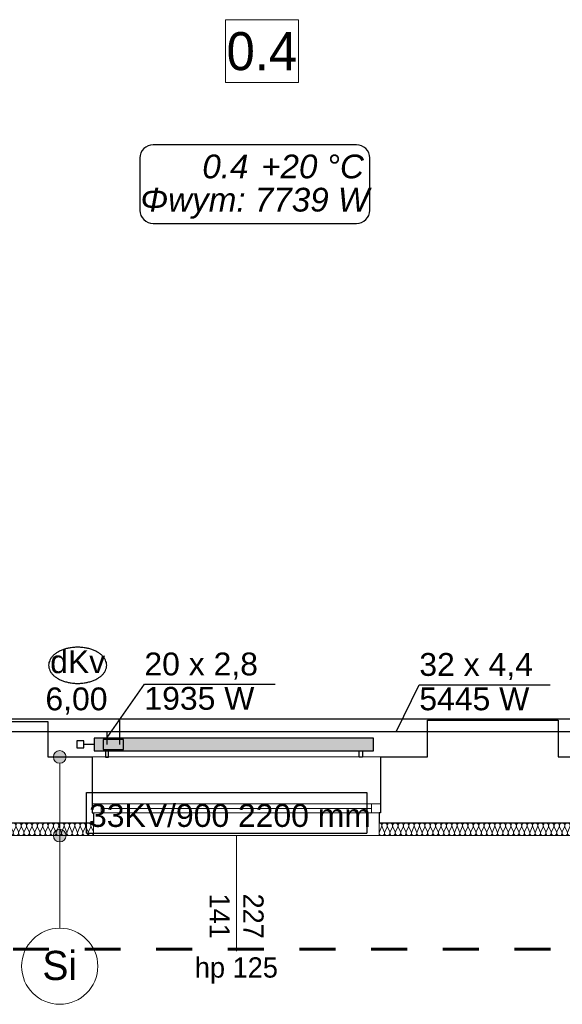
# Model space of a CAD drawing. Extents: x -497945 to -454853, y -17656 to 94650.
# Tile 15 of 62: x -482562 to -478287, y 27035 to 34796. Entities that reach past the tile are written whole.
import ezdxf
from ezdxf.lldxf.tags import DXFTag

# ---------------------------------------------------------------- set-up
doc = ezdxf.new("R2010")
doc.units = 0
doc.header["$MEASUREMENT"] = 0
doc.set_wipeout_variables(frame=1)
doc.linetypes.add('Dashed', pattern=[564.444447, 282.222223, -282.222223])
doc.layers.get('0').update_dxf_attribs({"color": 252})
for name, color, linetype in [('Arch opisy', 252, 'Continuous'), ('Inwent Izolacje', 252, 'Continuous'), ('IS_Text_Armatury_podłączeniowej_grz._dolnozas.', 7, 'Continuous'), ('IS_Text_Armatury_Therm', 7, 'Continuous'), ('IS_Text_Konstrukcji', 7, 'Continuous'), ('IS_Text_Odbiornikow_Therm', 7, 'Continuous')]:
    doc.layers.add(name, color=color, linetype=linetype)
for name, color, linetype, lineweight in [('Arch opisy_Nr_Pióra__1', 252, 'Continuous', 25), ('Arch opisy_Nr_Pióra__21', 252, 'Continuous', 9), ('Inwent Izolacje_Nr_Pióra__2', 252, 'Continuous', 13), ('INWENT OPISY_Nr_Pióra__21', 252, 'Continuous', 9), ('INWENT. OKNA_Nr_Pióra__21', 252, 'Continuous', 9), ('INWENT. OKNA_Nr_Pióra__5', 252, 'Continuous', 13), ('INWENT.ŚCIANY_Nr_Pióra__1', 252, 'Continuous', 25), ('INWENT.ŚCIANY_Nr_Pióra__20', 252, 'Continuous', 60), ('INWENT.ŚCIANY_Nr_Pióra__21', 252, 'Continuous', 9), ('INWENT.ŚCIANY_Nr_Pióra__3', 252, 'Continuous', 13)]:
    doc.layers.add(name, color=color, linetype=linetype, lineweight=lineweight)
for name, color, linetype, true_color in [('IS_Armatura_podłączeniowa_grz._dolnozas.', 7, 'SOLID', 0x000000), ('IS_Armatura_Therm', 7, 'SOLID', 0x000000), ('IS_Grafika', 7, 'SOLID', 0x000000), ('IS_Grzejniki_Plan_rzut', 7, 'SOLID', 0x000000), ('IS_Opisy_działek_Therm', 7, 'SOLID', 0x000000), ('IS_Powrót', 5, 'DASH', 0x0000ff), ('IS_Zasilanie', 1, 'SOLID', 0xff0000)]:
    doc.layers.add(name, color=color, linetype=linetype, true_color=true_color)
doc.styles.add('GENERATED_STYLE_3', font='txt')
doc.styles.add('GENERATED_STYLE_5', font='txt')
doc.styles.get("Standard").update_dxf_attribs({"font": 'txt', "bigfont": 'BIGFONT.SHX'})
tags = doc.linetypes.add('DASH', pattern=[15, 10, -5]).pattern_tags.tags
tags[6:7] = [DXFTag(74, 4), DXFTag(75, 0), DXFTag(340, '0'), DXFTag(46, 0.0), DXFTag(50, 0.0), DXFTag(44, 0.0), DXFTag(45, 0.0)]
tags[4:5] = [DXFTag(74, 4), DXFTag(75, 0), DXFTag(340, '0'), DXFTag(46, 0.0), DXFTag(50, 0.0), DXFTag(44, 0.0), DXFTag(45, 0.0)]
tags = doc.linetypes.add('SOLID', pattern=[10, 10, 0]).pattern_tags.tags
tags[6:7] = [DXFTag(74, 4), DXFTag(75, 0), DXFTag(340, '0'), DXFTag(46, 0.0), DXFTag(50, 0.0), DXFTag(44, 0.0), DXFTag(45, 0.0)]
tags[4:5] = [DXFTag(74, 4), DXFTag(75, 0), DXFTag(340, '0'), DXFTag(46, 0.0), DXFTag(50, 0.0), DXFTag(44, 0.0), DXFTag(45, 0.0)]

# ---------------------------------------------------------------- blocks, each defined once
blk = doc.blocks.new('Izolacja cieplna 14_156', base_point=(-477950.2, 28464.5))
at = {"layer": 'Inwent Izolacje_Nr_Pióra__2', "linetype": 'Continuous'}
for p, q in [((-479710.8, 28434.7), (-479728.4, 28394.3)), ((-479689.6, 28394.3), (-479707.2, 28434.7)), ((-479668.4, 28434.7), (-479686, 28394.3)), ((-479647.2, 28394.3), (-479664.8, 28434.7)), ((-479626, 28434.7), (-479643.6, 28394.3)), ((-479604.8, 28394.3), (-479622.5, 28434.7)), ((-479583.6, 28434.7), (-479601.3, 28394.3)), ((-479562.4, 28394.3), (-479580.1, 28434.7)), ((-479541.3, 28434.7), (-479558.9, 28394.3)), ((-479520.1, 28394.3), (-479537.7, 28434.7)), ((-479498.9, 28434.7), (-479516.5, 28394.3)), ((-479477.7, 28394.3), (-479495.3, 28434.7)), ((-479456.5, 28434.7), (-479474.1, 28394.3)), ((-479435.3, 28394.3), (-479452.9, 28434.7)), ((-479414.1, 28434.7), (-479431.7, 28394.3)), ((-479392.9, 28394.3), (-479410.5, 28434.7)), ((-479371.7, 28434.7), (-479389.4, 28394.3)), ((-479350.5, 28394.3), (-479368.2, 28434.7)), ((-479329.3, 28434.7), (-479347, 28394.3)), ((-479308.2, 28394.3), (-479325.8, 28434.7)), ((-479287, 28434.7), (-479304.6, 28394.3)), ((-479265.8, 28394.3), (-479283.4, 28434.7)), ((-479244.6, 28434.7), (-479262.2, 28394.3)), ((-479223.4, 28394.3), (-479241, 28434.7)), ((-479202.2, 28434.7), (-479219.8, 28394.3)), ((-479181, 28394.3), (-479198.6, 28434.7)), ((-479159.8, 28434.7), (-479177.5, 28394.3)), ((-479138.6, 28394.3), (-479156.3, 28434.7)), ((-479117.4, 28434.7), (-479135.1, 28394.3)), ((-479096.3, 28394.3), (-479113.9, 28434.7)), ((-479075.1, 28434.7), (-479092.7, 28394.3)), ((-479053.9, 28394.3), (-479071.5, 28434.7)), ((-479032.7, 28434.7), (-479050.3, 28394.3)), ((-479011.5, 28394.3), (-479029.1, 28434.7)), ((-478990.3, 28434.7), (-479007.9, 28394.3)), ((-478969.1, 28394.3), (-478986.7, 28434.7)), ((-478947.9, 28434.7), (-478965.5, 28394.3)), ((-478926.7, 28394.3), (-478944.4, 28434.7)), ((-478905.5, 28434.7), (-478923.2, 28394.3)), ((-478884.3, 28394.3), (-478902, 28434.7)), ((-478863.2, 28434.7), (-478880.8, 28394.3)), ((-478842, 28394.3), (-478859.6, 28434.7)), ((-478820.8, 28434.7), (-478838.4, 28394.3)), ((-478799.6, 28394.3), (-478817.2, 28434.7)), ((-478778.4, 28434.7), (-478796, 28394.3)), ((-478757.2, 28394.3), (-478774.8, 28434.7)), ((-478736, 28434.7), (-478753.6, 28394.3)), ((-478714.8, 28394.3), (-478732.5, 28434.7)), ((-478693.6, 28434.7), (-478711.3, 28394.3)), ((-478672.4, 28394.3), (-478690.1, 28434.7)), ((-478651.3, 28434.7), (-478668.9, 28394.3)), ((-478630.1, 28394.3), (-478647.7, 28434.7)), ((-478608.9, 28434.7), (-478626.5, 28394.3)), ((-478587.7, 28394.3), (-478605.3, 28434.7)), ((-478566.5, 28434.7), (-478584.1, 28394.3)), ((-478545.3, 28394.3), (-478562.9, 28434.7)), ((-478524.1, 28434.7), (-478541.7, 28394.3)), ((-478502.9, 28394.3), (-478520.5, 28434.7)), ((-478481.7, 28434.7), (-478499.4, 28394.3)), ((-478460.5, 28394.3), (-478478.2, 28434.7)), ((-478439.3, 28434.7), (-478457, 28394.3)), ((-478418.2, 28394.3), (-478435.8, 28434.7)), ((-478397, 28434.7), (-478414.6, 28394.3)), ((-478375.8, 28394.3), (-478393.4, 28434.7)), ((-478354.6, 28434.7), (-478372.2, 28394.3)), ((-478333.4, 28394.3), (-478351, 28434.7)), ((-478312.2, 28434.7), (-478329.8, 28394.3)), ((-478291, 28394.3), (-478308.6, 28434.7)), ((-478269.8, 28434.7), (-478287.5, 28394.3)), ((-478248.6, 28394.3), (-478266.3, 28434.7)), ((-478227.4, 28434.7), (-478245.1, 28394.3)), ((-478206.3, 28394.3), (-478223.9, 28434.7)), ((-478185.1, 28434.7), (-478202.7, 28394.3)), ((-478163.9, 28394.3), (-478181.5, 28434.7)), ((-478142.7, 28434.7), (-478160.3, 28394.3)), ((-478121.5, 28394.3), (-478139.1, 28434.7)), ((-478100.3, 28434.7), (-478117.9, 28394.3)), ((-478079.1, 28394.3), (-478096.7, 28434.7)), ((-478057.9, 28434.7), (-478075.5, 28394.3)), ((-478036.7, 28394.3), (-478054.4, 28434.7)), ((-478015.5, 28434.7), (-478033.2, 28394.3)), ((-477994.3, 28394.3), (-478012, 28434.7)), ((-477973.2, 28434.7), (-477990.8, 28394.3)), ((-477952, 28394.3), (-477969.6, 28434.7))]:
    blk.add_line(p, q, dxfattribs=at)
for centre, start_param, end_param in [((-479730.2, 28443.3), 1.158004, 3.141593), ((-479687.8, 28443.3), 1.158004, 5.125183), ((-479645.4, 28443.3), 1.158004, 5.125183), ((-479603, 28443.3), 1.158004, 5.125183), ((-479560.7, 28443.3), 1.158004, 5.125183), ((-479518.3, 28443.3), 1.158004, 5.125183), ((-479475.9, 28443.3), 1.158004, 5.125183), ((-479433.5, 28443.3), 1.158004, 5.125183), ((-479391.1, 28443.3), 1.158004, 5.125183), ((-479348.8, 28443.3), 1.158004, 5.125183), ((-479306.4, 28443.3), 1.158004, 5.125183), ((-479264, 28443.3), 1.158004, 5.125183), ((-479221.6, 28443.3), 1.158004, 5.125183), ((-479179.2, 28443.3), 1.158004, 5.125183), ((-479136.9, 28443.3), 1.158004, 5.125183), ((-479094.5, 28443.3), 1.158004, 5.125183), ((-479052.1, 28443.3), 1.158004, 5.125183), ((-479009.7, 28443.3), 1.158004, 5.125183), ((-478967.3, 28443.3), 1.158004, 5.125183), ((-478924.9, 28443.3), 1.158004, 5.125183), ((-478882.6, 28443.3), 1.158004, 5.125183), ((-478840.2, 28443.3), 1.158004, 5.125183), ((-478797.8, 28443.3), 1.158004, 5.125183), ((-478755.4, 28443.3), 1.158004, 5.125183), ((-478713, 28443.3), 1.158004, 5.125183), ((-478670.7, 28443.3), 1.158004, 5.125183), ((-478628.3, 28443.3), 1.158004, 5.125183), ((-478585.9, 28443.3), 1.158004, 5.125183), ((-478543.5, 28443.3), 1.158004, 5.125183), ((-478501.1, 28443.3), 1.158004, 5.125183), ((-478458.8, 28443.3), 1.158004, 5.125183), ((-478416.4, 28443.3), 1.158004, 5.125183), ((-478374, 28443.3), 1.158004, 5.125183), ((-478331.6, 28443.3), 1.158004, 5.125183), ((-478289.2, 28443.3), 1.158004, 5.125183), ((-478246.9, 28443.3), 1.158004, 5.125183), ((-478204.5, 28443.3), 1.158004, 5.125183), ((-478162.1, 28443.3), 1.158004, 5.125183), ((-478119.7, 28443.3), 1.158004, 5.125183), ((-478077.3, 28443.3), 1.158004, 5.125183), ((-478034.9, 28443.3), 1.158004, 5.125183), ((-477992.6, 28443.3), 1.158004, 5.125183), ((-477950.2, 28443.3), 3.141593, 5.125182), ((-479709, 28385.8), 4.299595, 8.266775), ((-479666.6, 28385.8), 4.299595, 8.266775), ((-479624.2, 28385.8), 4.299595, 8.266775), ((-479581.9, 28385.8), 4.299595, 8.266775), ((-479539.5, 28385.8), 4.299595, 8.266775), ((-479497.1, 28385.8), 4.299595, 8.266775), ((-479454.7, 28385.8), 4.299595, 8.266775), ((-479412.3, 28385.8), 4.299595, 8.266775), ((-479369.9, 28385.8), 4.299595, 8.266775), ((-479327.6, 28385.8), 4.299595, 8.266775), ((-479285.2, 28385.8), 4.299595, 8.266775), ((-479242.8, 28385.8), 4.299595, 8.266775), ((-479200.4, 28385.8), 4.299595, 8.266775), ((-479158, 28385.8), 4.299595, 8.266775), ((-479115.7, 28385.8), 4.299595, 8.266775), ((-479073.3, 28385.8), 4.299595, 8.266775), ((-479030.9, 28385.8), 4.299595, 8.266775), ((-478988.5, 28385.8), 4.299595, 8.266775), ((-478946.1, 28385.8), 4.299595, 8.266775), ((-478903.8, 28385.8), 4.299595, 8.266775), ((-478861.4, 28385.8), 4.299595, 8.266775), ((-478819, 28385.8), 4.299595, 8.266775), ((-478776.6, 28385.8), 4.299595, 8.266775), ((-478734.2, 28385.8), 4.299595, 8.266775), ((-478691.9, 28385.8), 4.299595, 8.266775), ((-478649.5, 28385.8), 4.299595, 8.266775), ((-478607.1, 28385.8), 4.299595, 8.266775), ((-478564.7, 28385.8), 4.299595, 8.266775), ((-478522.3, 28385.8), 4.299595, 8.266775), ((-478479.9, 28385.8), 4.299595, 8.266775), ((-478437.6, 28385.8), 4.299595, 8.266775), ((-478395.2, 28385.8), 4.299595, 8.266775), ((-478352.8, 28385.8), 4.299595, 8.266775), ((-478310.4, 28385.8), 4.299595, 8.266775), ((-478268, 28385.8), 4.299595, 8.266775), ((-478225.7, 28385.8), 4.299595, 8.266775), ((-478183.3, 28385.8), 4.299595, 8.266775), ((-478140.9, 28385.8), 4.299595, 8.266775), ((-478098.5, 28385.8), 4.299595, 8.266775), ((-478056.1, 28385.8), 4.299595, 8.266775), ((-478013.8, 28385.8), 4.299595, 8.266775), ((-477971.4, 28385.8), 4.299595, 8.266775)]:
    blk.add_ellipse(centre, major_axis=(0, -21.3), ratio=0.996364, start_param=start_param, end_param=end_param, dxfattribs=at)
blk = doc.blocks.new('Izolacja cieplna 14_157', base_point=(-481980.2, 28464.5))
at = {"layer": 'Inwent Izolacje_Nr_Pióra__2', "linetype": 'Continuous'}
for p, q in [((-483690.9, 28434.7), (-483708.4, 28394.3)), ((-483669.8, 28394.3), (-483687.3, 28434.7)), ((-483648.7, 28434.7), (-483666.2, 28394.3)), ((-483627.6, 28394.3), (-483645.1, 28434.7)), ((-483606.5, 28434.7), (-483624, 28394.3)), ((-483585.4, 28394.3), (-483602.9, 28434.7)), ((-483564.3, 28434.7), (-483581.8, 28394.3)), ((-483543.2, 28394.3), (-483560.7, 28434.7)), ((-483522.1, 28434.7), (-483539.6, 28394.3)), ((-483501, 28394.3), (-483518.5, 28434.7)), ((-483479.9, 28434.7), (-483497.4, 28394.3)), ((-483458.8, 28394.3), (-483476.3, 28434.7)), ((-483437.7, 28434.7), (-483455.2, 28394.3)), ((-483416.6, 28394.3), (-483434.1, 28434.7)), ((-483395.5, 28434.7), (-483413, 28394.3)), ((-483374.4, 28394.3), (-483391.9, 28434.7)), ((-483353.3, 28434.7), (-483370.9, 28394.3)), ((-483332.2, 28394.3), (-483349.8, 28434.7)), ((-483311.1, 28434.7), (-483328.7, 28394.3)), ((-483290, 28394.3), (-483307.6, 28434.7)), ((-483268.9, 28434.7), (-483286.5, 28394.3)), ((-483247.8, 28394.3), (-483265.4, 28434.7)), ((-483226.7, 28434.7), (-483244.3, 28394.3)), ((-483205.6, 28394.3), (-483223.2, 28434.7)), ((-483184.5, 28434.7), (-483202.1, 28394.3)), ((-483163.4, 28394.3), (-483181, 28434.7)), ((-483142.3, 28434.7), (-483159.9, 28394.3)), ((-483121.2, 28394.3), (-483138.8, 28434.7)), ((-483100.1, 28434.7), (-483117.7, 28394.3)), ((-483079, 28394.3), (-483096.6, 28434.7)), ((-483057.9, 28434.7), (-483075.5, 28394.3)), ((-483036.8, 28394.3), (-483054.4, 28434.7)), ((-483015.7, 28434.7), (-483033.3, 28394.3)), ((-482994.6, 28394.3), (-483012.2, 28434.7)), ((-482973.5, 28434.7), (-482991.1, 28394.3)), ((-482952.4, 28394.3), (-482970, 28434.7)), ((-482931.3, 28434.7), (-482948.9, 28394.3)), ((-482910.3, 28394.3), (-482927.8, 28434.7)), ((-482889.2, 28434.7), (-482906.7, 28394.3)), ((-482868.1, 28394.3), (-482885.6, 28434.7)), ((-482847, 28434.7), (-482864.5, 28394.3)), ((-482825.9, 28394.3), (-482843.4, 28434.7)), ((-482804.8, 28434.7), (-482822.3, 28394.3)), ((-482783.7, 28394.3), (-482801.2, 28434.7)), ((-482762.6, 28434.7), (-482780.1, 28394.3)), ((-482741.5, 28394.3), (-482759, 28434.7)), ((-482720.4, 28434.7), (-482737.9, 28394.3)), ((-482699.3, 28394.3), (-482716.8, 28434.7)), ((-482678.2, 28434.7), (-482695.7, 28394.3)), ((-482657.1, 28394.3), (-482674.6, 28434.7)), ((-482636, 28434.7), (-482653.5, 28394.3)), ((-482614.9, 28394.3), (-482632.4, 28434.7)), ((-482593.8, 28434.7), (-482611.3, 28394.3)), ((-482572.7, 28394.3), (-482590.2, 28434.7)), ((-482551.6, 28434.7), (-482569.1, 28394.3)), ((-482530.5, 28394.3), (-482548, 28434.7)), ((-482509.4, 28434.7), (-482526.9, 28394.3)), ((-482488.3, 28394.3), (-482505.9, 28434.7)), ((-482467.2, 28434.7), (-482484.8, 28394.3)), ((-482446.1, 28394.3), (-482463.7, 28434.7)), ((-482425, 28434.7), (-482442.6, 28394.3)), ((-482403.9, 28394.3), (-482421.5, 28434.7)), ((-482382.8, 28434.7), (-482400.4, 28394.3)), ((-482361.7, 28394.3), (-482379.3, 28434.7)), ((-482340.6, 28434.7), (-482358.2, 28394.3)), ((-482319.5, 28394.3), (-482337.1, 28434.7)), ((-482298.4, 28434.7), (-482316, 28394.3)), ((-482277.3, 28394.3), (-482294.9, 28434.7)), ((-482256.2, 28434.7), (-482273.8, 28394.3)), ((-482235.1, 28394.3), (-482252.7, 28434.7)), ((-482214, 28434.7), (-482231.6, 28394.3)), ((-482192.9, 28394.3), (-482210.5, 28434.7)), ((-482171.8, 28434.7), (-482189.4, 28394.3)), ((-482150.7, 28394.3), (-482168.3, 28434.7)), ((-482129.6, 28434.7), (-482147.2, 28394.3)), ((-482108.5, 28394.3), (-482126.1, 28434.7)), ((-482087.4, 28434.7), (-482105, 28394.3)), ((-482066.3, 28394.3), (-482083.9, 28434.7)), ((-482045.3, 28434.7), (-482062.8, 28394.3)), ((-482024.2, 28394.3), (-482041.7, 28434.7)), ((-482003.1, 28434.7), (-482020.6, 28394.3)), ((-481982, 28394.3), (-481999.5, 28434.7))]:
    blk.add_line(p, q, dxfattribs=at)
for centre, start_param, end_param in [((-483710.2, 28443.3), 1.158004, 3.141593), ((-483668, 28443.3), 1.158004, 5.125183), ((-483625.8, 28443.3), 1.158004, 5.125183), ((-483583.6, 28443.3), 1.158004, 5.125183), ((-483541.4, 28443.3), 1.158004, 5.125183), ((-483499.2, 28443.3), 1.158004, 5.125183), ((-483457, 28443.3), 1.158004, 5.125183), ((-483414.8, 28443.3), 1.158004, 5.125183), ((-483372.6, 28443.3), 1.158004, 5.125183), ((-483330.4, 28443.3), 1.158004, 5.125183), ((-483288.2, 28443.3), 1.158004, 5.125183), ((-483246, 28443.3), 1.158004, 5.125183), ((-483203.8, 28443.3), 1.158004, 5.125183), ((-483161.6, 28443.3), 1.158004, 5.125183), ((-483119.5, 28443.3), 1.158004, 5.125183), ((-483077.3, 28443.3), 1.158004, 5.125183), ((-483035.1, 28443.3), 1.158004, 5.125183), ((-482992.9, 28443.3), 1.158004, 5.125183), ((-482950.7, 28443.3), 1.158004, 5.125183), ((-482908.5, 28443.3), 1.158004, 5.125183), ((-482866.3, 28443.3), 1.158004, 5.125183), ((-482824.1, 28443.3), 1.158004, 5.125183), ((-482781.9, 28443.3), 1.158004, 5.125183), ((-482739.7, 28443.3), 1.158004, 5.125183), ((-482697.5, 28443.3), 1.158004, 5.125183), ((-482655.3, 28443.3), 1.158004, 5.125183), ((-482613.1, 28443.3), 1.158004, 5.125183), ((-482570.9, 28443.3), 1.158004, 5.125183), ((-482528.7, 28443.3), 1.158004, 5.125183), ((-482486.5, 28443.3), 1.158004, 5.125183), ((-482444.3, 28443.3), 1.158004, 5.125183), ((-482402.1, 28443.3), 1.158004, 5.125183), ((-482359.9, 28443.3), 1.158004, 5.125183), ((-482317.7, 28443.3), 1.158004, 5.125183), ((-482275.6, 28443.3), 1.158004, 5.125183), ((-482233.4, 28443.3), 1.158004, 5.125183), ((-482191.2, 28443.3), 1.158004, 5.125183), ((-482149, 28443.3), 1.158004, 5.125183), ((-482106.8, 28443.3), 1.158004, 5.125183), ((-482064.6, 28443.3), 1.158004, 5.125183), ((-482022.4, 28443.3), 1.158004, 5.125183), ((-481980.2, 28443.3), 3.141593, 5.125182), ((-483689.1, 28385.8), 4.299595, 8.266775), ((-483646.9, 28385.8), 4.299595, 8.266775), ((-483604.7, 28385.8), 4.299595, 8.266775), ((-483562.5, 28385.8), 4.299595, 8.266775), ((-483520.3, 28385.8), 4.299595, 8.266775), ((-483478.1, 28385.8), 4.299595, 8.266775), ((-483435.9, 28385.8), 4.299595, 8.266775), ((-483393.7, 28385.8), 4.299595, 8.266775), ((-483351.5, 28385.8), 4.299595, 8.266775), ((-483309.3, 28385.8), 4.299595, 8.266775), ((-483267.1, 28385.8), 4.299595, 8.266775), ((-483224.9, 28385.8), 4.299595, 8.266775), ((-483182.7, 28385.8), 4.299595, 8.266775), ((-483140.6, 28385.8), 4.299595, 8.266775), ((-483098.4, 28385.8), 4.299595, 8.266775), ((-483056.2, 28385.8), 4.299595, 8.266775), ((-483014, 28385.8), 4.299595, 8.266775), ((-482971.8, 28385.8), 4.299595, 8.266775), ((-482929.6, 28385.8), 4.299595, 8.266775), ((-482887.4, 28385.8), 4.299595, 8.266775), ((-482845.2, 28385.8), 4.299595, 8.266775), ((-482803, 28385.8), 4.299595, 8.266775), ((-482760.8, 28385.8), 4.299595, 8.266775), ((-482718.6, 28385.8), 4.299595, 8.266775), ((-482676.4, 28385.8), 4.299595, 8.266775), ((-482634.2, 28385.8), 4.299595, 8.266775), ((-482592, 28385.8), 4.299595, 8.266775), ((-482549.8, 28385.8), 4.299595, 8.266775), ((-482507.6, 28385.8), 4.299595, 8.266775), ((-482465.4, 28385.8), 4.299595, 8.266775), ((-482423.2, 28385.8), 4.299595, 8.266775), ((-482381, 28385.8), 4.299595, 8.266775), ((-482338.8, 28385.8), 4.299595, 8.266775), ((-482296.6, 28385.8), 4.299595, 8.266775), ((-482254.5, 28385.8), 4.299595, 8.266775), ((-482212.3, 28385.8), 4.299595, 8.266775), ((-482170.1, 28385.8), 4.299595, 8.266775), ((-482127.9, 28385.8), 4.299595, 8.266775), ((-482085.7, 28385.8), 4.299595, 8.266775), ((-482043.5, 28385.8), 4.299595, 8.266775), ((-482001.3, 28385.8), 4.299595, 8.266775)]:
    blk.add_ellipse(centre, major_axis=(0, -21.3), ratio=0.991995, start_param=start_param, end_param=end_param, dxfattribs=at)
blk = doc.blocks.new('Linia_95', base_point=(-482247.1, 28984.5))
at = {"layer": 'Arch opisy_Nr_Pióra__21', "linetype": 'Continuous'}
for points in [[(-482197.1, 28984.5), (-482200.9, 29003.7), (-482211.7, 29019.9), (-482227.9, 29030.7), (-482247.1, 29034.5), (-482266.2, 29030.7), (-482282.4, 29019.9), (-482293.2, 29003.7), (-482297.1, 28984.5), (-482293.2, 28965.4), (-482282.4, 28949.2), (-482266.2, 28938.3), (-482247.1, 28934.5), (-482227.9, 28938.3), (-482211.7, 28949.2), (-482200.9, 28965.4)], [(-482197.1, 28364.5), (-482200.9, 28383.7), (-482211.7, 28399.9), (-482227.9, 28410.7), (-482247.1, 28414.5), (-482266.2, 28410.7), (-482282.4, 28399.9), (-482293.2, 28383.7), (-482297.1, 28364.5), (-482293.2, 28345.4), (-482282.4, 28329.2), (-482266.2, 28318.3), (-482247.1, 28314.5), (-482227.9, 28318.3), (-482211.7, 28329.2), (-482200.9, 28345.4)]]:
    blk.add_hatch(color=256, dxfattribs=at).paths.add_polyline_path(points, flags=0)
blk.add_line((-482247.1, 28934.5), (-482247.1, 28414.5), dxfattribs=at)
for centre in [(-482247.1, 28984.5), (-482247.1, 28364.5)]:
    blk.add_circle(centre, 50, dxfattribs=at)
blk = doc.blocks.new('Linia_96', base_point=(-482247.1, 28464.5))
at = {"layer": 'Arch opisy_Nr_Pióra__21', "linetype": 'Continuous'}
blk.add_line((-482247.1, 28464.5), (-482247.1, 27634.7), dxfattribs=at)
blk.add_circle((-482247.1, 27334.7), 300, dxfattribs=at)
blk = doc.blocks.new('A$C685E8BDF')
at = {"layer": 'INWENT. OKNA_Nr_Pióra__5', "color": 252, "linetype": 'Continuous'}
for p, q in [((-10160, 250), (-10160, 180)), ((-10160, 250), (-7890, 250)), ((-10090, 250), (-10090, 180)), ((-7960, 250), (-7960, 180)), ((-7890, 250), (-7890, 180)), ((-10160, 180), (-7890, 180)), ((-10090, 215), (-7960, 215)), ((-9025, 0), (-9025, -910))]:
    blk.add_line(p, q, dxfattribs=at)
at = {"layer": 'INWENT.ŚCIANY_Nr_Pióra__1', "color": 252, "linetype": 'Continuous'}
for p, q in [((-11530, 900), (-10510, 900)), ((-10510, 900), (-10510, 620)), ((-7520, 620), (-7520, 910)), ((-7520, 910), (-6490, 910)), ((-6490, 910), (-6490, 620)), ((-10510, 620), (-10160, 620)), ((-10160, 620), (-10160, 180)), ((-7890, 620), (-7890, 180)), ((-7890, 620), (-7520, 620)), ((-6490, 620), (-6130, 620)), ((-10160, 180), (-10150, 180)), ((-10150, 180), (-10150, 100)), ((-7890, 180), (-7900, 180)), ((-7900, 180), (-7900, 100)), ((-11880, 100), (-10150, 100)), ((-7900, 100), (-6120, 100))]:
    blk.add_line(p, q, dxfattribs=at)
at = {"layer": 'INWENT.ŚCIANY_Nr_Pióra__20', "color": 252, "linetype": 'Dashed'}
blk.add_line((-22073.6, -893.8), (2101.5, -893.8), dxfattribs=at)
at = {"layer": 'INWENT.ŚCIANY_Nr_Pióra__21', "color": 252, "linetype": 'Continuous'}
for p, q in [((-10160, 620), (-7890, 620)), ((-10150, 0), (-7900, 0))]:
    blk.add_line(p, q, dxfattribs=at)
at = {"layer": 'INWENT.ŚCIANY_Nr_Pióra__3', "color": 252, "linetype": 'Continuous'}
for p, q in [((-10150, 100), (-10150, 0)), ((-7900, 100), (-7900, 0)), ((-11880, 0), (-10150, 0)), ((-7900, 0), (-6120, 0))]:
    blk.add_line(p, q, dxfattribs=at)
at = {"layer": 'Arch opisy', "color": 252, "linetype": 'Continuous'}
for name, p in [('Linia_95', (-10416.9, 620)), ('Linia_96', (-10416.9, 100))]:
    blk.add_blockref(name, p, dxfattribs=at)
at = {"layer": 'Inwent Izolacje', "color": 252, "linetype": 'Continuous', "lineweight": 13}
for name, p in [('Izolacja cieplna 14_157', (-10150, 100)), ('Izolacja cieplna 14_156', (-6120, 100))]:
    blk.add_blockref(name, p, dxfattribs=at)
at = {"layer": 'Arch opisy_Nr_Pióra__1', "color": 252, "linetype": 'Continuous', "insert": (-10416.9, -908.4), "char_height": 230, "attachment_point": 2, "style": 'GENERATED_STYLE_5'}
blk.add_mtext('{Si}', dxfattribs=at)
at = {"layer": 'INWENT. OKNA_Nr_Pióra__21', "color": 252, "linetype": 'Continuous', "insert": (-8810.8, -635), "char_height": 160, "width": 709.227, "attachment_point": 2, "rotation": 270, "line_spacing_factor": 0.997246, "style": 'GENERATED_STYLE_5'}
blk.add_mtext('{227\\P141}', dxfattribs=at)
at = {"layer": 'INWENT. OKNA_Nr_Pióra__21', "color": 252, "linetype": 'Continuous', "insert": (-9025, -959.4), "char_height": 160, "attachment_point": 2, "style": 'GENERATED_STYLE_5'}
blk.add_mtext('{hp 125}', dxfattribs=at)
at = {"color": 252, "linetype": 'Continuous', "ltscale": 1927576.871588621}
blk.add_wipeout([(-9111.9, 6431.8), (-8535.9, 6431.8), (-8535.9, 5937.7), (-9111.9, 5937.7)], dxfattribs=at).dxf.layer = 'INWENT OPISY_Nr_Pióra__21'
at = {"layer": 'INWENT OPISY_Nr_Pióra__21', "color": 252, "linetype": 'Continuous', "flags": 128}
blk.add_lwpolyline([(-9111.9, 6431.8), (-8535.9, 6431.8), (-8535.9, 5937.7), (-9111.9, 5937.7)], close=True, dxfattribs=at)
at = {"layer": 'INWENT OPISY_Nr_Pióra__21', "color": 252, "linetype": 'Continuous', "insert": (-8823.9, 6029.7), "char_height": 300, "attachment_point": 8, "style": 'GENERATED_STYLE_3'}
blk.add_mtext('{0.4 }', dxfattribs=at)

msp = doc.modelspace()

# ---------------------------------------------------------------- block references
msp.add_blockref('A$C685E8BDF', (-471830.2, 28364.5))

# ---------------------------------------------------------------- next in the draw order: hatches: boundary and pattern name
at = {"layer": 'IS_Grzejniki_Plan_rzut', "ltscale": 10}
msp.add_hatch(color=1, dxfattribs=at).paths.add_polyline_path([(-481974.6, 29032.9), (-479774.6, 29032.2), (-479774.6, 29132.2), (-481974.6, 29132.9)])

# ---------------------------------------------------------------- next in the draw order: linework, layer by layer
at = {"layer": 'IS_Armatura_podłączeniowa_grz._dolnozas.', "ltscale": 10}
for p, q in [((-481744.6, 29122.9), (-481904.6, 29122.9)), ((-481904.6, 29122.9), (-481904.6, 29042.9)), ((-481744.6, 29042.9), (-481744.6, 29122.9)), ((-481904.6, 29042.9), (-481744.6, 29042.9)), ((-481904.6, 29042.9), (-481904.6, 29042.9))]:
    msp.add_line(p, q, dxfattribs=at)
at = {"layer": 'IS_Armatura_Therm', "ltscale": 10}
for p, q in [((-482057.1, 29110.5), (-482112.1, 29110.5)), ((-482112.1, 29110.5), (-482112.1, 29055.5)), ((-482057.1, 29055.5), (-482057.1, 29110.5)), ((-482112.1, 29055.5), (-482057.1, 29055.5)), ((-481974.6, 29082.9), (-482057.1, 29083))]:
    msp.add_line(p, q, dxfattribs=at)
at = {"layer": 'IS_Grafika', "ltscale": 10}
for points, knots in [([(-482105.7, 29849.4), (-482117, 29849.4), (-482139.1, 29848.4), (-482171.4, 29843.9), (-482201.8, 29836.8), (-482229.9, 29827.1), (-482255.5, 29815.2), (-482278.1, 29801.2), (-482297.6, 29785.3), (-482313.4, 29767.7), (-482325.2, 29748.7), (-482332.6, 29728.2), (-482334.3, 29714), (-482334.3, 29707)], [0, 0, 0, 0, 33.820751, 66.377485, 97.574694, 127.310825, 155.494451, 182.06523, 207.022198, 230.462212, 252.629435, 273.96892, 295.161092, 295.161092, 295.161092, 295.161092]), ([(-481877.1, 29707), (-481877.1, 29714), (-481878.8, 29728.2), (-481886.2, 29748.7), (-481898, 29767.7), (-481913.8, 29785.3), (-481933.3, 29801.2), (-481955.9, 29815.2), (-481981.5, 29827.1), (-482009.6, 29836.8), (-482040, 29843.9), (-482072.3, 29848.4), (-482094.4, 29849.4), (-482105.7, 29849.4)], [0, 0, 0, 0, 21.192173, 42.531657, 64.69888, 88.138895, 113.095862, 139.666641, 167.850267, 197.586398, 228.783608, 261.340341, 295.161092, 295.161092, 295.161092, 295.161092]), ([(-482334.3, 29707), (-482334.3, 29699.9), (-482332.6, 29685.7), (-482325.2, 29665.2), (-482313.4, 29646.2), (-482297.6, 29628.6), (-482278.1, 29612.7), (-482255.5, 29598.7), (-482229.9, 29586.8), (-482201.8, 29577.1), (-482171.4, 29570), (-482139.1, 29565.5), (-482117, 29564.5), (-482105.7, 29564.5)], [0, 0, 0, 0, 21.192173, 42.531657, 64.69888, 88.138895, 113.095862, 139.666641, 167.850267, 197.586398, 228.783608, 261.340341, 295.161092, 295.161092, 295.161092, 295.161092]), ([(-482105.7, 29564.5), (-482094.4, 29564.5), (-482072.3, 29565.5), (-482040, 29570), (-482009.6, 29577.1), (-481981.5, 29586.8), (-481955.9, 29598.7), (-481933.3, 29612.7), (-481913.8, 29628.6), (-481898, 29646.2), (-481886.2, 29665.2), (-481878.8, 29685.7), (-481877.1, 29699.9), (-481877.1, 29707)], [0, 0, 0, 0, 33.820751, 66.377485, 97.574694, 127.310825, 155.494451, 182.06523, 207.022198, 230.462212, 252.629435, 273.96892, 295.161092, 295.161092, 295.161092, 295.161092])]:
    msp.add_open_spline(points, degree=3, knots=knots, dxfattribs=at)
at = {"layer": 'IS_Grzejniki_Plan_rzut', "color": 1, "ltscale": 10}
for p, q in [((-479774.6, 29132.2), (-481974.6, 29132.9)), ((-481974.6, 29132.9), (-481974.6, 29032.9)), ((-479774.6, 29032.2), (-479774.6, 29132.2)), ((-481974.6, 29032.9), (-479774.6, 29032.2)), ((-481974.6, 29032.9), (-481974.6, 29032.9)), ((-481887.1, 29032.9), (-481887.1, 28982.9)), ((-481862.1, 28982.9), (-481862.1, 29032.9)), ((-479887.1, 28982.2), (-479887.1, 29032.2)), ((-479862.1, 29032.2), (-479862.1, 28982.2)), ((-481887.1, 28982.9), (-481862.1, 28982.9)), ((-479862.1, 28982.2), (-479887.1, 28982.2))]:
    msp.add_line(p, q, dxfattribs=at)
at = {"layer": 'IS_Opisy_działek_Therm', "ltscale": 10}
for p, q in [((-481874.6, 29139.2), (-481580, 29558.2)), ((-481580, 29558.2), (-480550, 29558.2)), ((-479595.8, 29182.5), (-479413.9, 29554.3)), ((-479413.9, 29554.3), (-478383.9, 29554.3))]:
    msp.add_line(p, q, dxfattribs=at)
at = {"layer": 'IS_Powrót', "color": 5, "ltscale": 10}
for p, q in [((-481874.6, 29182.5), (-485847.6, 29182.5)), ((-481874.6, 29082.9), (-481874.6, 29182.5)), ((-477877.6, 29182.5), (-481874.6, 29182.5))]:
    msp.add_line(p, q, dxfattribs=at)
at = {"layer": 'IS_Text_Konstrukcji', "color": 18, "linetype": 'SOLID', "ltscale": 10, "true_color": 0x000000}
msp.add_lwpolyline([(-481511.7, 33190), (-479908.3, 33190, 0.414214), (-479805, 33293.3), (-479805, 33706.7, 0.414214), (-479908.3, 33810), (-481511.7, 33810, 0.414214), (-481615, 33706.7), (-481615, 33293.3, 0.414214), (-481511.7, 33190)], format="xyb", dxfattribs=at)
at = {"layer": 'IS_Text_Odbiornikow_Therm', "color": 18, "linetype": 'SOLID', "ltscale": 10, "true_color": 0x000000}
for p, q in [((-482036.2, 28384.5), (-482036.2, 28704.5)), ((-482036.2, 28704.5), (-479826.2, 28704.5)), ((-479826.2, 28704.5), (-479826.2, 28384.5)), ((-482036.2, 28384.5), (-479826.2, 28384.5))]:
    msp.add_line(p, q, dxfattribs=at)
at = {"layer": 'IS_Zasilanie', "color": 1, "ltscale": 10}
for p, q in [((-481774.6, 29282.5), (-485747.6, 29282.5)), ((-481774.6, 29082.9), (-481774.6, 29282.5)), ((-477777.6, 29282.5), (-481774.6, 29282.5))]:
    msp.add_line(p, q, dxfattribs=at)

# ---------------------------------------------------------------- next in the draw order: texts
at = {"layer": 'IS_Grafika', "ltscale": 10, "insert": (-482105.7, 29825.3), "char_height": 180, "attachment_point": 2}
msp.add_mtext('\\fArial|b0|i0;dKv', dxfattribs=at)
at = {"layer": 'IS_Opisy_działek_Therm', "ltscale": 10, "char_height": 180}
for s, insert, attachment_point in [('\\fArial|b0|i0;20 x 2,8', (-481580, 29594.2), 7), ('\\fArial|b0|i0;32 x 4,4', (-479413.9, 29590.3), 7), ('\\fArial|b0|i0;', (-480610, 29594.2), 7), ('\\fArial|b0|i0;1935 W', (-481580, 29536.6), 1), ('\\fArial|b0|i0;', (-480600, 29536.6), 1), ('\\fArial|b0|i0;5445 W', (-479413.9, 29532.7), 1), ('\\fArial|b0|i0;', (-480540, 29444.2), 7), ('\\fArial|b0|i0;', (-480540, 29444.2), 7), ('\\fArial|b0|i0;', (-478517.8, 28693.5), 7), ('\\fArial|b0|i0;', (-478507.8, 28635.9), 1), ('\\fArial|b0|i0;', (-478447.8, 28543.5), 7), ('\\fArial|b0|i0;', (-478447.8, 28543.5), 7)]:
    msp.add_mtext(s, dxfattribs=dict(at, insert=insert, attachment_point=attachment_point))
at = {"layer": 'IS_Text_Armatury_podłączeniowej_grz._dolnozas.', "color": 18, "linetype": 'SOLID', "ltscale": 10, "true_color": 0x000000, "insert": (-482124.6, 29168.9), "char_height": 180, "attachment_point": 9}
msp.add_mtext('\\fArial|b0|i0;', dxfattribs=at)
at = {"layer": 'IS_Text_Armatury_Therm', "color": 18, "linetype": 'SOLID', "ltscale": 10, "true_color": 0x000000, "insert": (-481870.4, 29318.9), "char_height": 180, "attachment_point": 9}
msp.add_mtext('\\fArial|b0|i0;6,00  ', dxfattribs=at)
at = {"layer": 'IS_Text_Konstrukcji', "color": 18, "linetype": 'SOLID', "ltscale": 10, "true_color": 0x000000, "char_height": 187.2}
for s, insert, attachment_point in [('\\fArial|b0|i1;0.4', (-480760, 33543.2), 9), ('\\fArial|b0|i1;+20 °C', (-480660, 33543.2), 7), ('\\fArial|b0|i1;Φwym: 7739 W', (-480710, 33471.2), 2)]:
    msp.add_mtext(s, dxfattribs=dict(at, insert=insert, attachment_point=attachment_point))
at = {"layer": 'IS_Text_Odbiornikow_Therm', "color": 18, "linetype": 'SOLID', "ltscale": 10, "true_color": 0x000000, "char_height": 180, "attachment_point": 7}
for s, insert in [('\\fArial|b0|i0;33KV/900', (-482016.2, 28430.5)), ('\\fArial|b0|i0;2200 mm', (-480843.2, 28430.5))]:
    msp.add_mtext(s, dxfattribs=dict(at, insert=insert))

doc.saveas('drawing.dxf')
